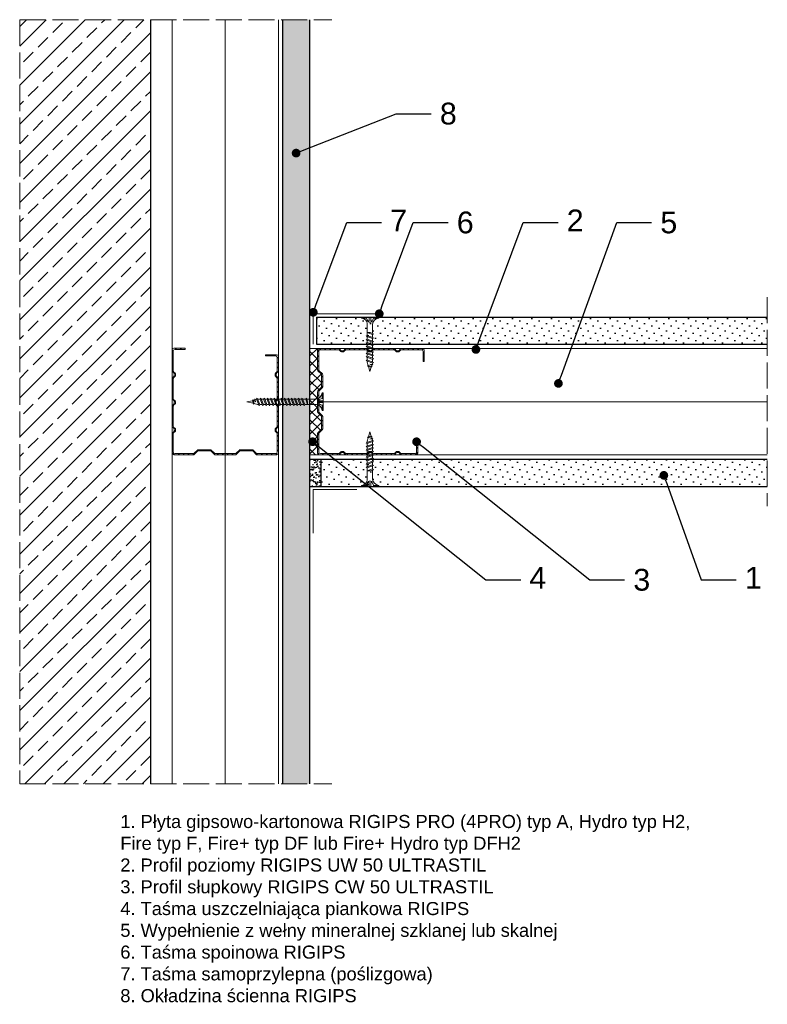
# Model space of a CAD drawing. Header units: millimetres. Extents: x 1474 to 3168, y 461 to 1600.
# Tile 3 of 6: x 1474 to 1818, y 1148 to 1600. Entities that reach past the tile are written whole.
import ezdxf
from ezdxf import colors
from ezdxf.entities.mleader import LeaderData, LeaderLine
from ezdxf.math import Vec2, Vec3

# ---------------------------------------------------------------- set-up
doc = ezdxf.new("R2010")
doc.units = ezdxf.units.MM
doc.linetypes.add('ACAD_ISO02W100', pattern=[15, 12, -3])
for name, color, linetype, lineweight in [('_ISOVER WELNA', 7, 'BATTING', 9), ('_RIGIPS AKCESORIA', 7, 'Continuous', 18), ('_RIGIPS G-K', 7, 'Continuous', 25), ('_RIGIPS PROFIL', 7, 'Continuous', 18), ('KRESKOWANIE', 7, 'Continuous', 9), ('OPISY', 7, 'Continuous', 9), ('PRZERYWANA', 7, 'ACAD_ISO02W100', 9)]:
    doc.layers.add(name, color=color, linetype=linetype, lineweight=lineweight)
doc.styles.get("Standard").update_dxf_attribs({"font": 'arial.ttf'})
doc.linetypes.add('BATTING', pattern='A,0.00254,-2.54,[134,ltypeshp.shx,S=2.54,R=0,X=-2.54,Y=0],-5.08,[134,ltypeshp.shx,S=2.54,R=180,X=2.54,Y=0],-2.54', length=10.16254)

# ---------------------------------------------------------------- blocks, each defined once
blk = doc.blocks.new('TN 25')
at = {"layer": '_RIGIPS AKCESORIA'}
for p, q in [((0, -0.84), (0, 7.16)), ((0, 7.16), (0.46, 7.16)), ((0.46, 4.78), (0, 4.78)), ((0.46, 7.16), (0.46, 4.78)), ((8.47, 4.46), (8.79, 5)), ((8.79, 5), (9.93, 2.01)), ((10.1, 4.46), (10.41, 5)), ((10.41, 5), (11.56, 2.01)), ((11.67, 4.46), (11.99, 5)), ((11.99, 5), (13.14, 2.01)), ((13.21, 4.46), (13.52, 5)), ((13.52, 5), (14.67, 2.01)), ((14.8, 4.46), (15.12, 5)), ((15.12, 5), (16.26, 2.01)), ((16.42, 4.46), (16.73, 5)), ((16.73, 5), (17.88, 2.01)), ((17.99, 4.46), (18.31, 5)), ((18.31, 5), (19.45, 2.01)), ((19.68, 4.46), (20, 5)), ((20, 5), (21.14, 2.01)), ((0, 3.5), (1.77, 3.5)), ((0, 2.83), (1.77, 2.83)), ((0.46, 1.64), (0, 1.64)), ((0.46, -0.84), (0.46, 1.64)), ((1.77, 3.5), (1.77, 4.2)), ((1.77, 2.83), (1.77, 2.18)), ((3.02, 4.46), (8.47, 4.46)), ((7.49, 2.01), (3.55, 2.01)), ((7.12, 4.46), (7.12, 3.18)), ((8.03, 2.01), (7.12, 4.46)), ((7.12, 3.18), (7.65, 1.53)), ((7.65, 1.53), (8.03, 2.01)), ((9.41, 2.01), (8.03, 2.01)), ((9.61, 1.51), (8.47, 4.46)), ((9, 4.46), (10.1, 4.46)), ((9.93, 2.01), (9.61, 1.51)), ((11.04, 2.01), (9.93, 2.01)), ((11.23, 1.51), (10.1, 4.46)), ((10.62, 4.46), (11.67, 4.46)), ((11.56, 2.01), (11.23, 1.51)), ((12.61, 2.01), (11.56, 2.01)), ((12.81, 1.51), (11.67, 4.46)), ((12.2, 4.46), (13.21, 4.46)), ((13.14, 2.01), (12.81, 1.51)), ((14.15, 2.01), (13.14, 2.01)), ((14.34, 1.51), (13.21, 4.46)), ((13.73, 4.46), (14.8, 4.46)), ((14.67, 2.01), (14.34, 1.51)), ((15.74, 2.01), (14.67, 2.01)), ((15.94, 1.51), (14.8, 4.46)), ((15.33, 4.46), (16.42, 4.46)), ((16.26, 2.01), (15.94, 1.51)), ((17.36, 2.01), (16.26, 2.01)), ((17.55, 1.51), (16.42, 4.46)), ((16.94, 4.46), (17.99, 4.46)), ((17.88, 2.01), (17.55, 1.51)), ((18.93, 2.01), (17.88, 2.01)), ((19.13, 1.51), (17.99, 4.46)), ((18.52, 4.46), (19.68, 4.46)), ((19.45, 2.01), (19.13, 1.51)), ((19.45, 2.01), (20.62, 2.01)), ((20.82, 1.51), (19.68, 4.46)), ((20.21, 4.46), (20.7, 4.46)), ((20.7, 4.46), (22.28, 3.98)), ((21.14, 2.01), (20.82, 1.51)), ((21.14, 2.01), (21.81, 2.12)), ((21.85, 1.83), (21.67, 3.28)), ((21.67, 3.28), (22.14, 2.4)), ((22.14, 2.4), (21.85, 1.83)), ((22.7, 2.36), (22.14, 2.4)), ((22.28, 3.98), (22.56, 4.37)), ((22.7, 2.36), (22.28, 3.98)), ((22.56, 4.37), (23.03, 2.71)), ((23.03, 2.71), (22.7, 2.36)), ((22.71, 3.85), (25, 3.24)), ((25, 3.24), (23.03, 2.71)), ((0, -0.84), (0.46, -0.84))]:
    blk.add_line(p, q, dxfattribs=at)
for centre, major_axis, ratio, start_param, end_param in [((3.09, 7.67), (0.17, 3.2), 0.826134, 1.773653, 3.180586), ((-0.04, 0.9), (0, 3.93), 0.848176, -0.720942, -0.151112), ((3.37, -1.57), (0.28, 3.57), 0.832181, 0.035984, 1.430787), ((-2.73, 15.91), (0, 14.76), 0.848176, 3.399396, 3.475072), ((0.59, 4.62), (0, 2.81), 0.848176, 3.475072, 3.862535), ((1.66, 3.18), (0, 0.895), 0.848176, -1.552777, -0.720942), ((1.66, 3.18), (0, 0.895), 0.848176, 3.862535, 4.730408)]:
    blk.add_ellipse(centre, major_axis=major_axis, ratio=ratio, start_param=start_param, end_param=end_param, dxfattribs=at)
blk = doc.blocks.new('CW 50 ULTRASTIL')
h = blk.add_hatch()
h.set_pattern_fill('ANSI31', color=256, scale=0.5, style=0)
h.paths.add_polyline_path([(28.56, 40.65, -0.198912), (28.71, 41), (30.21, 42.51, 0.198912), (30.36, 42.86), (30.36, 48.45, 0.198912), (30.21, 48.8), (28.71, 50.31, -0.198912), (28.56, 50.66), (28.56, 59.85, -0.198912), (28.71, 60.2), (30.21, 61.71, 0.198912), (30.36, 62.06), (30.36, 67.65, 0.198912), (30.21, 68), (28.71, 69.51, -0.198912), (28.56, 69.86), (28.56, 78.31, -0.414214), (29.36, 79.11), (37.68, 79.11, -0.198912), (38.04, 78.96), (38.74, 78.25, 0.198912), (39.1, 78.11), (39.68, 78.11, 0.198912), (40.04, 78.25), (40.74, 78.96, -0.198912), (41.1, 79.11), (50.38, 79.11, -0.198912), (50.74, 78.96), (51.44, 78.25, 0.198912), (51.8, 78.11), (52.38, 78.11, 0.198912), (52.74, 78.25), (53.44, 78.96, -0.198912), (53.8, 79.11), (63.08, 79.11, -0.198912), (63.44, 78.96), (64.14, 78.25, 0.198912), (64.5, 78.11), (65.08, 78.11, 0.198912), (65.44, 78.25), (66.14, 78.96, -0.198912), (66.5, 79.11), (75.66, 79.11, -0.414214), (76.46, 78.31), (76.46, 73.66), (77.01, 73.66), (77.01, 78.86, 0.414214), (76.21, 79.66), (66.5, 79.66, 0.198912), (66.14, 79.51), (65.44, 78.8, -0.198912), (65.08, 78.66), (64.5, 78.66, -0.198912), (64.14, 78.8), (63.44, 79.51, 0.198912), (63.08, 79.66), (53.8, 79.66, 0.198912), (53.44, 79.51), (52.74, 78.8, -0.198912), (52.38, 78.66), (51.8, 78.66, -0.198912), (51.44, 78.8), (50.74, 79.51, 0.198912), (50.38, 79.66), (41.1, 79.66, 0.198912), (40.74, 79.51), (40.04, 78.8, -0.198912), (39.68, 78.66), (39.1, 78.66, -0.198912), (38.74, 78.8), (38.04, 79.51, 0.198912), (37.68, 79.66), (28.81, 79.66, 0.414214), (28.01, 78.86), (28.01, 69.86, 0.198912), (28.16, 69.51), (29.66, 68, -0.198912), (29.81, 67.65), (29.81, 62.06, -0.198912), (29.66, 61.71), (28.16, 60.2, 0.198912), (28.01, 59.85), (28.01, 50.66, 0.198912), (28.16, 50.31), (29.66, 48.8, -0.198912), (29.81, 48.45), (29.81, 42.86, -0.198912), (29.66, 42.51), (28.16, 41, 0.198912), (28.01, 40.65), (28.01, 31.66, 0.414214), (28.81, 30.86), (37.68, 30.86, 0.198912), (38.04, 31), (38.74, 31.71, -0.198912), (39.1, 31.86), (39.68, 31.86, -0.198912), (40.04, 31.71), (40.74, 31, 0.198912), (41.1, 30.86), (50.38, 30.86, 0.198912), (50.74, 31), (51.44, 31.71, -0.198912), (51.8, 31.86), (52.38, 31.86, -0.198912), (52.74, 31.71), (53.44, 31, 0.198912), (53.8, 30.86), (63.08, 30.86, 0.198912), (63.44, 31), (64.14, 31.71, -0.198912), (64.5, 31.86), (65.08, 31.86, -0.198912), (65.44, 31.71), (66.14, 31, 0.198912), (66.5, 30.86), (73.21, 30.86, 0.414214), (74.01, 31.66), (74.01, 36.86), (73.46, 36.86), (73.46, 32.21, -0.414214), (72.66, 31.41), (66.5, 31.41, -0.198912), (66.14, 31.55), (65.44, 32.26, 0.198912), (65.08, 32.41), (64.5, 32.41, 0.198912), (64.14, 32.26), (63.44, 31.55, -0.198912), (63.08, 31.41), (53.8, 31.41, -0.198912), (53.44, 31.55), (52.74, 32.26, 0.198912), (52.38, 32.41), (51.8, 32.41, 0.198912), (51.44, 32.26), (50.74, 31.55, -0.198912), (50.38, 31.41), (41.1, 31.41, -0.198912), (40.74, 31.55), (40.04, 32.26, 0.198912), (39.68, 32.41), (39.1, 32.41, 0.198912), (38.74, 32.26), (38.04, 31.55, -0.198912), (37.68, 31.41), (29.36, 31.41, -0.414214), (28.56, 32.21)])
at = {"layer": '_RIGIPS PROFIL'}
for p, q in [((28.01, 78.86), (28.01, 69.86)), ((28.56, 78.31), (28.56, 69.86)), ((37.68, 79.66), (28.81, 79.66)), ((37.68, 79.11), (29.36, 79.11)), ((38.04, 79.51), (38.74, 78.8)), ((38.04, 78.96), (38.74, 78.25)), ((39.68, 78.66), (39.1, 78.66)), ((39.68, 78.11), (39.1, 78.11)), ((40.74, 79.51), (40.04, 78.8)), ((40.74, 78.96), (40.04, 78.25)), ((50.38, 79.66), (41.1, 79.66)), ((50.38, 79.11), (41.1, 79.11)), ((50.74, 79.51), (51.44, 78.8)), ((50.74, 78.96), (51.44, 78.25)), ((52.38, 78.66), (51.8, 78.66)), ((52.38, 78.11), (51.8, 78.11)), ((53.44, 79.51), (52.74, 78.8)), ((53.44, 78.96), (52.74, 78.25)), ((53.8, 79.66), (63.08, 79.66)), ((53.8, 79.11), (63.08, 79.11)), ((63.44, 79.51), (64.14, 78.8)), ((63.44, 78.96), (64.14, 78.25)), ((65.08, 78.66), (64.5, 78.66)), ((65.08, 78.11), (64.5, 78.11)), ((66.14, 79.51), (65.44, 78.8)), ((66.14, 78.96), (65.44, 78.25)), ((76.21, 79.66), (66.5, 79.66)), ((75.66, 79.11), (66.5, 79.11)), ((76.46, 73.66), (76.46, 78.31)), ((77.01, 73.66), (77.01, 78.86)), ((76.46, 73.66), (77.01, 73.66)), ((29.66, 68), (28.16, 69.51)), ((30.21, 68), (28.71, 69.51)), ((29.81, 67.65), (29.81, 62.06)), ((30.36, 67.65), (30.36, 62.06)), ((28.01, 59.85), (28.01, 50.66)), ((29.66, 61.71), (28.16, 60.2)), ((28.56, 59.85), (28.56, 50.66)), ((30.21, 61.71), (28.71, 60.2)), ((29.66, 48.8), (28.16, 50.31)), ((30.21, 48.8), (28.71, 50.31)), ((29.81, 42.86), (29.81, 48.45)), ((30.36, 42.86), (30.36, 48.45)), ((29.66, 42.51), (28.16, 41)), ((30.21, 42.51), (28.71, 41)), ((28.01, 31.66), (28.01, 40.65)), ((28.56, 32.21), (28.56, 40.65)), ((73.46, 36.86), (73.46, 32.21)), ((73.46, 36.86), (74.01, 36.86)), ((74.01, 36.86), (74.01, 31.66)), ((38.04, 31.55), (38.74, 32.26)), ((38.04, 31), (38.74, 31.71)), ((39.68, 32.41), (39.1, 32.41)), ((39.68, 31.86), (39.1, 31.86)), ((40.74, 31.55), (40.04, 32.26)), ((40.74, 31), (40.04, 31.71)), ((50.74, 31.55), (51.44, 32.26)), ((50.74, 31), (51.44, 31.71)), ((52.38, 32.41), (51.8, 32.41)), ((52.38, 31.86), (51.8, 31.86)), ((53.44, 31.55), (52.74, 32.26)), ((53.44, 31), (52.74, 31.71)), ((63.44, 31.55), (64.14, 32.26)), ((63.44, 31), (64.14, 31.71)), ((65.08, 32.41), (64.5, 32.41)), ((65.08, 31.86), (64.5, 31.86)), ((66.14, 31.55), (65.44, 32.26)), ((66.14, 31), (65.44, 31.71)), ((37.68, 30.86), (28.81, 30.86)), ((37.68, 31.41), (29.36, 31.41)), ((50.38, 31.41), (41.1, 31.41)), ((50.38, 30.86), (41.1, 30.86)), ((53.8, 31.41), (63.08, 31.41)), ((53.8, 30.86), (63.08, 30.86)), ((72.66, 31.41), (66.5, 31.41)), ((73.21, 30.86), (66.5, 30.86))]:
    blk.add_line(p, q, dxfattribs=at)
for centre, radius, start, end in [((28.81, 78.86), 0.8, 90, 180), ((29.36, 78.31), 0.8, 90, 180), ((37.68, 79.16), 0.5, 45, 90), ((37.68, 78.61), 0.5, 45, 90), ((39.1, 79.16), 0.5, 225, 270), ((39.1, 78.61), 0.5, 225, 270), ((39.68, 79.16), 0.5, 270, 315), ((39.68, 78.61), 0.5, 270, 315), ((41.1, 79.16), 0.5, 90, 135), ((41.1, 78.61), 0.5, 90, 135), ((50.38, 79.16), 0.5, 45, 90), ((50.38, 78.61), 0.5, 45, 90), ((51.8, 79.16), 0.5, 225, 270), ((51.8, 78.61), 0.5, 225, 270), ((52.38, 79.16), 0.5, 270, 315), ((52.38, 78.61), 0.5, 270, 315), ((53.8, 79.16), 0.5, 90, 135), ((53.8, 78.61), 0.5, 90, 135), ((63.08, 79.16), 0.5, 45, 90), ((63.08, 78.61), 0.5, 45, 90), ((64.5, 79.16), 0.5, 225, 270), ((64.5, 78.61), 0.5, 225, 270), ((65.08, 79.16), 0.5, 270, 315), ((65.08, 78.61), 0.5, 270, 315), ((66.5, 79.16), 0.5, 90, 135), ((66.5, 78.61), 0.5, 90, 135), ((75.66, 78.31), 0.8, 0, 90), ((76.21, 78.86), 0.8, 0, 90), ((28.51, 69.86), 0.5, 180, 225), ((29.06, 69.86), 0.5, 180, 225), ((29.31, 67.65), 0.5, 0, 45), ((29.86, 67.65), 0.5, 0, 45), ((28.51, 59.85), 0.5, 135, 180), ((29.06, 59.85), 0.5, 135, 180), ((29.31, 62.06), 0.5, 315, 0), ((29.86, 62.06), 0.5, 315, 0), ((28.51, 50.66), 0.5, 180, 225), ((29.06, 50.66), 0.5, 180, 225), ((29.31, 48.45), 0.5, 0, 45), ((29.86, 48.45), 0.5, 0, 45), ((28.51, 40.65), 0.5, 135, 180), ((29.06, 40.65), 0.5, 135, 180), ((29.31, 42.86), 0.5, 315, 0), ((29.86, 42.86), 0.5, 315, 0), ((29.36, 32.21), 0.8, 180, 270), ((39.1, 31.91), 0.5, 90, 135), ((39.1, 31.36), 0.5, 90, 135), ((39.68, 31.91), 0.5, 45, 90), ((39.68, 31.36), 0.5, 45, 90), ((51.8, 31.91), 0.5, 90, 135), ((51.8, 31.36), 0.5, 90, 135), ((52.38, 31.91), 0.5, 45, 90), ((52.38, 31.36), 0.5, 45, 90), ((64.5, 31.91), 0.5, 90, 135), ((64.5, 31.36), 0.5, 90, 135), ((65.08, 31.91), 0.5, 45, 90), ((65.08, 31.36), 0.5, 45, 90), ((72.66, 32.21), 0.8, 270, 0), ((28.81, 31.66), 0.8, 180, 270), ((37.68, 31.91), 0.5, 270, 315), ((37.68, 31.36), 0.5, 270, 315), ((41.1, 31.91), 0.5, 225, 270), ((41.1, 31.36), 0.5, 225, 270), ((50.38, 31.91), 0.5, 270, 315), ((50.38, 31.36), 0.5, 270, 315), ((53.8, 31.91), 0.5, 225, 270), ((53.8, 31.36), 0.5, 225, 270), ((63.08, 31.91), 0.5, 270, 315), ((63.08, 31.36), 0.5, 270, 315), ((66.5, 31.91), 0.5, 225, 270), ((66.5, 31.36), 0.5, 225, 270), ((73.21, 31.66), 0.8, 270, 0)]:
    blk.add_arc(centre, radius, start, end, dxfattribs=at)
blk = doc.blocks.new('TN 35')
at = {"layer": '_RIGIPS AKCESORIA'}
for p, q in [((0, -0.84), (0, 7.16)), ((0, 7.16), (0.46, 7.16)), ((0.46, 4.78), (0, 4.78)), ((0.46, 7.16), (0.46, 4.78)), ((8.47, 4.46), (8.79, 5)), ((8.79, 5), (9.93, 2.01)), ((10.1, 4.46), (10.41, 5)), ((10.41, 5), (11.56, 2.01)), ((11.67, 4.46), (11.99, 5)), ((11.99, 5), (13.14, 2.01)), ((13.21, 4.46), (13.52, 5)), ((13.52, 5), (14.67, 2.01)), ((14.8, 4.46), (15.12, 5)), ((15.12, 5), (16.26, 2.01)), ((16.42, 4.46), (16.73, 5)), ((16.73, 5), (17.88, 2.01)), ((17.99, 4.46), (18.31, 5)), ((18.31, 5), (19.45, 2.01)), ((19.57, 4.46), (19.88, 5)), ((19.88, 5), (21.03, 2.01)), ((21.14, 4.46), (21.46, 5)), ((21.46, 5), (22.6, 2.01)), ((22.72, 4.46), (23.03, 5)), ((23.03, 5), (24.18, 2.01)), ((24.29, 4.46), (24.61, 5)), ((24.61, 5), (25.75, 2.01)), ((25.87, 4.46), (26.18, 5)), ((26.18, 5), (27.33, 2.01)), ((27.44, 4.46), (27.76, 5)), ((27.76, 5), (28.9, 2.01)), ((29.13, 4.46), (29.45, 5)), ((29.45, 5), (30.59, 2.01)), ((0, 3.5), (1.77, 3.5)), ((0, 2.83), (1.77, 2.83)), ((0.46, 1.64), (0, 1.64)), ((0.46, -0.84), (0.46, 1.64)), ((1.77, 3.5), (1.77, 4.2)), ((1.77, 2.83), (1.77, 2.18)), ((3.02, 4.46), (8.47, 4.46)), ((7.49, 2.01), (3.55, 2.01)), ((7.12, 4.46), (7.12, 3.18)), ((8.03, 2.01), (7.12, 4.46)), ((7.12, 3.18), (7.65, 1.53)), ((7.65, 1.53), (8.03, 2.01)), ((9.41, 2.01), (8.03, 2.01)), ((9.61, 1.51), (8.47, 4.46)), ((9, 4.46), (10.1, 4.46)), ((9.93, 2.01), (9.61, 1.51)), ((11.04, 2.01), (9.93, 2.01)), ((11.23, 1.51), (10.1, 4.46)), ((10.62, 4.46), (11.67, 4.46)), ((11.56, 2.01), (11.23, 1.51)), ((12.61, 2.01), (11.56, 2.01)), ((12.81, 1.51), (11.67, 4.46)), ((12.2, 4.46), (13.21, 4.46)), ((13.14, 2.01), (12.81, 1.51)), ((14.15, 2.01), (13.14, 2.01)), ((14.34, 1.51), (13.21, 4.46)), ((13.73, 4.46), (14.8, 4.46)), ((14.67, 2.01), (14.34, 1.51)), ((15.74, 2.01), (14.67, 2.01)), ((15.94, 1.51), (14.8, 4.46)), ((15.33, 4.46), (16.42, 4.46)), ((16.26, 2.01), (15.94, 1.51)), ((17.36, 2.01), (16.26, 2.01)), ((17.55, 1.51), (16.42, 4.46)), ((16.94, 4.46), (17.99, 4.46)), ((17.88, 2.01), (17.55, 1.51)), ((18.93, 2.01), (17.84, 2.01)), ((19.13, 1.51), (17.99, 4.46)), ((18.52, 4.46), (19.57, 4.46)), ((19.45, 2.01), (19.13, 1.51)), ((20.51, 2.01), (19.41, 2.01)), ((20.7, 1.51), (19.57, 4.46)), ((20.09, 4.46), (21.14, 4.46)), ((21.03, 2.01), (20.7, 1.51)), ((22.08, 2.01), (20.99, 2.01)), ((22.28, 1.51), (21.14, 4.46)), ((21.67, 4.46), (22.72, 4.46)), ((22.6, 2.01), (22.28, 1.51)), ((23.66, 2.01), (22.56, 2.01)), ((23.85, 1.51), (22.72, 4.46)), ((23.24, 4.46), (24.29, 4.46)), ((24.18, 2.01), (23.85, 1.51)), ((25.23, 2.01), (24.14, 2.01)), ((25.43, 1.51), (24.29, 4.46)), ((24.81, 4.46), (25.87, 4.46)), ((25.75, 2.01), (25.43, 1.51)), ((26.81, 2.01), (25.71, 2.01)), ((27, 1.51), (25.87, 4.46)), ((26.39, 4.46), (27.44, 4.46)), ((27.33, 2.01), (27, 1.51)), ((28.38, 2.01), (27.33, 2.01)), ((28.58, 1.51), (27.44, 4.46)), ((27.96, 4.46), (29.13, 4.46)), ((28.9, 2.01), (28.58, 1.51)), ((28.9, 2.01), (30.07, 2.01)), ((30.27, 1.51), (29.13, 4.46)), ((29.65, 4.46), (30.15, 4.46)), ((30.15, 4.46), (31.73, 3.98)), ((30.59, 2.01), (30.27, 1.51)), ((30.59, 2.01), (31.26, 2.12)), ((31.3, 1.83), (31.12, 3.28)), ((31.12, 3.28), (31.59, 2.4)), ((31.59, 2.4), (31.3, 1.83)), ((32.15, 2.36), (31.59, 2.4)), ((31.73, 3.98), (32.01, 4.37)), ((32.15, 2.36), (31.73, 3.98)), ((32.01, 4.37), (32.48, 2.71)), ((32.48, 2.71), (32.15, 2.36)), ((32.16, 3.85), (35, 3.24)), ((35, 3.24), (32.48, 2.71)), ((0, -0.84), (0.46, -0.84))]:
    blk.add_line(p, q, dxfattribs=at)
for centre, major_axis, ratio, start_param, end_param in [((3.09, 7.67), (0.17, 3.2), 0.826134, 1.773653, 3.180586), ((-0.04, 0.9), (0, 3.93), 0.848176, -0.720942, -0.151112), ((3.37, -1.57), (0.28, 3.57), 0.832181, 0.035984, 1.430787), ((-2.73, 15.91), (0, 14.76), 0.848176, 3.399396, 3.475072), ((0.59, 4.62), (0, 2.81), 0.848176, 3.475072, 3.862535), ((1.66, 3.18), (0, 0.895), 0.848176, -1.552777, -0.720942), ((1.66, 3.18), (0, 0.895), 0.848176, 3.862535, 4.730408)]:
    blk.add_ellipse(centre, major_axis=major_axis, ratio=ratio, start_param=start_param, end_param=end_param, dxfattribs=at)
blk = doc.blocks.new('_Dot')
at = {"color": 0, "linetype": 'ByBlock', "lineweight": -2}
blk.add_line((-0.5, 0), (-1, 0), dxfattribs=at)
at = {"color": 0, "linetype": 'ByBlock', "const_width": 0.5}
blk.add_lwpolyline([(-0.25, 0, 1), (0.25, 0, 1)], format="xyb", close=True, dxfattribs=at)

msp = doc.modelspace()

# ---------------------------------------------------------------- hatches: boundary and pattern name
at = {"layer": '_RIGIPS AKCESORIA'}
h = msp.add_hatch(dxfattribs=at)
h.set_pattern_fill('ANSI37', color=256, style=0)
h.set_pattern_definition([(45, (12.5, 384.5676), (-2.245064, 2.245064), []), (135, (12.5, 384.5676), (-2.245064, -2.245064), [])])
h.paths.add_polyline_path([(1611.2, 1429.04, -0.198912), (1611.35, 1429.4), (1612.86, 1430.9, 0.198912), (1613, 1431.26), (1613, 1436.84, 0.198912), (1612.86, 1437.2), (1611.35, 1438.7, -0.198912), (1611.2, 1439.06), (1611.2, 1448.05, -0.414214), (1612, 1448.85), (1607.7, 1448.85), (1607.7, 1400.05), (1612, 1400.05, -0.414214), (1611.2, 1400.85), (1611.2, 1409.84, -0.198912), (1611.35, 1410.2), (1612.86, 1411.7, 0.198912), (1613, 1412.06), (1613, 1417.64, 0.198912), (1612.86, 1418), (1611.35, 1419.5, -0.198912), (1611.2, 1419.86)])
at = {"layer": '_RIGIPS G-K'}
h = msp.add_hatch(dxfattribs=at)
h.set_pattern_fill('DOTS', color=256, scale=2, angle=225, style=0)
h.paths.add_polyline_path([(1607.7, 1599.95), (1595.2, 1599.95), (1595.2, 1248.95), (1607.7, 1248.95)])
h = msp.add_hatch(dxfattribs=at)
h.set_pattern_fill('DOTS', color=256, scale=2, angle=225, style=0)
h.paths.add_polyline_path([(1817.7, 1463.35), (1610.7, 1463.35), (1610.7, 1450.85), (1817.7, 1450.85)])
h = msp.add_hatch(dxfattribs=at)
h.set_pattern_fill('AR-SAND', color=256, scale=0.05, style=0)
h.set_pattern_definition([(322.5, (-406.8334, 2488.4351), (-0.0800016, -2.4470662), [0, -1.9304, 0, -2.159, 0, -2.06375]), (352.5, (-406.8334, 2488.435), (2.2476164, -3.5841255), [0, -1.0414, 0, -1.7399, 0, -0.66675]), (32.5, (-408.3955, 2488.4351), (3.9549619, -0.007186), [0, -0.635, 0, -2.286, 0, -2.9845]), (42.5, (-408.3955, 2488.435), (3.8177823, -1.1146466), [0, -0.3175, 0, -1.4986, 0, -1.7145])])
h.paths.add_polyline_path([(1607.7, 1385.55), (1612.7, 1385.55), (1612.7, 1398.05), (1607.7, 1398.05)])
h = msp.add_hatch(dxfattribs=at)
h.set_pattern_fill('DOTS', color=256, scale=2, angle=225, style=0)
h.set_pattern_definition([(225, (22.5, -0.9), (1.122532, -3.367596), [0, -3.175])])
h.paths.add_polyline_path([(1817.7, 1398.05), (1612.7, 1398.05), (1612.7, 1385.55), (1817.7, 1385.55)])
at = {"layer": 'KRESKOWANIE'}
h = msp.add_hatch(dxfattribs=at)
h.set_pattern_fill('ANSI33', color=256, scale=2, angle=180, style=0)
h.set_pattern_definition([(225, (-400.8, 0), (8.980256, -8.980256), []), (225, (-409.78, 0), (8.980256, -8.980256), [6.35, -3.175])])
h.paths.add_polyline_path([(1534.4, 1599.95), (1474.4, 1599.95), (1474.4, 1248.95), (1534.4, 1248.95)])

# ---------------------------------------------------------------- linework, layer by layer
msp.add_line((1534.4, 1599.95), (1534.4, 1248.95))
at = {"layer": '_ISOVER WELNA', "ltscale": 2.4}
for p, q in [((1568.8, 1599.95), (1568.8, 1248.95)), ((1817.7, 1424.45), (1611.75, 1424.45))]:
    msp.add_line(p, q, dxfattribs=at)
at = {"layer": '_RIGIPS AKCESORIA'}
for p, q in [((1609.2, 1450.94), (1609.2, 1466.48)), ((1640.7, 1464.85), (1610.7, 1464.85))]:
    msp.add_line(p, q, dxfattribs=at)
msp.add_lwpolyline([(1609.2, 1364.05), (1609.2, 1384.05), (1629.2, 1384.05)], dxfattribs=at)
at = {"layer": '_RIGIPS G-K'}
for p, q in [((1595.2, 1248.95), (1595.2, 1599.95)), ((1607.7, 1248.95), (1607.7, 1599.95)), ((1610.7, 1463.35), (1817.7, 1463.35)), ((1610.7, 1463.35), (1610.7, 1450.94)), ((1610.7, 1450.85), (1817.7, 1450.85)), ((1607.7, 1398.05), (1817.7, 1398.05)), ((1612.7, 1398.05), (1612.7, 1385.55)), ((1607.7, 1385.55), (1817.7, 1385.55))]:
    msp.add_line(p, q, dxfattribs=at)
at = {"layer": '_RIGIPS PROFIL'}
for p, q in [((1544.4, 1248.95), (1544.4, 1599.95)), ((1593.2, 1248.95), (1593.2, 1599.95)), ((1607.7, 1448.85), (1817.7, 1448.85)), ((1607.7, 1400.05), (1817.7, 1400.05))]:
    msp.add_line(p, q, dxfattribs=at)
at = {"layer": 'PRZERYWANA'}
for p, q in [((1474.4, 1599.95), (1617.7, 1599.95)), ((1474.4, 1599.95), (1474.4, 1248.95)), ((1817.7, 1472.45), (1817.7, 1376.45)), ((1474.4, 1248.95), (1617.7, 1248.95))]:
    msp.add_line(p, q, dxfattribs=at)

# ---------------------------------------------------------------- block references
at = {"rotation": 180}
msp.add_blockref('TN 35', (1613.75, 1427.62), dxfattribs=at)
at = {"layer": '_RIGIPS AKCESORIA', "xscale": -1, "rotation": 90}
msp.add_blockref('TN 25', (1638.45, 1463.35), dxfattribs=at)
at = {"layer": '_RIGIPS AKCESORIA', "rotation": 90}
msp.add_blockref('TN 25', (1638.45, 1385.55), dxfattribs=at)
at = {"layer": '_RIGIPS PROFIL', "rotation": 90}
msp.add_blockref('CW 50 ULTRASTIL', (1624.06, 1372.04), dxfattribs=at)
at = {"layer": '_RIGIPS PROFIL'}
msp.add_blockref('CW 50 ULTRASTIL', (1583.19, 1369.19), dxfattribs=at)

# ---------------------------------------------------------------- texts
at = {"insert": (1520.6, 1234.58), "char_height": 6, "width": 266.1509, "attachment_point": 1}
msp.add_mtext('\\pt174;1. Płyta gipsowo-kartonowa RIGIPS PRO (4PRO) typ A, Hydro typ H2, Fire typ F, Fire+ typ DF lub Fire+ Hydro typ DFH2\\P\\ptz;2. Profil poziomy RIGIPS UW 50 ULTRASTIL\\P3. Profil słupkowy RIGIPS CW 50 ULTRASTIL\\P4. Taśma uszczelniająca piankowa RIGIPS\\P5. Wypełnienie z wełny mineralnej szklanej lub skalnej\\P6. Taśma spoinowa RIGIPS\\P7. Taśma samoprzylepna (poślizgowa)\\P8. Okładzina ścienna RIGIPS', dxfattribs=at)

# ---------------------------------------------------------------- leaders
at = {"layer": 'OPISY'}
ml = msp.add_multileader_mtext('Standard', dxfattribs=at)
ml.set_content('8', color=256)
ml.set_leader_properties()
ml.set_arrow_properties(name='DOT')
ml.build(insert=Vec2(0, 0))
ctx = ml.context
ctx.base_point, ctx.char_height, ctx.landing_gap_size, ctx.plane_origin = Vec3(1663.34, 1556.73), 10, 4, Vec3(1470.75, 1700.39)
notes = []
notes.append((ctx, [(0, (1, 1, 0), (1647.34, 1556.73), (1, 0), 16, [(0, [(1601.34, 1538.66)], 0, [])])]))
ctx.mtext.insert, ctx.mtext.flow_direction = Vec3(1667.34, 1561.82), 5
ml = msp.add_multileader_mtext('Standard', dxfattribs=at)
ml.set_content('7', color=256)
ml.set_leader_properties()
ml.set_arrow_properties(name='DOT')
ml.build(insert=Vec2(0, 0))
ctx = ml.context
ctx.base_point, ctx.char_height, ctx.landing_gap_size, ctx.plane_origin = Vec3(1640.55, 1506.72), 10, 4, Vec3(1447.96, 1650.38)
notes.append((ctx, [(0, (1, 1, 0), (1624.55, 1506.72), (1, 0), 16, [(0, [(1609.2, 1465.52)], 0, [])])]))
ctx.mtext.insert, ctx.mtext.flow_direction = Vec3(1644.55, 1512.72), 5
ml = msp.add_multileader_mtext('Standard', dxfattribs=at)
ml.set_content('6', color=256)
ml.set_leader_properties()
ml.set_arrow_properties(name='DOT')
ml.build(insert=Vec2(0, 0))
ctx = ml.context
ctx.base_point, ctx.char_height, ctx.landing_gap_size, ctx.plane_origin = Vec3(1671.11, 1506.72), 10, 4, Vec3(1478.52, 1650.38)
notes.append((ctx, [(0, (1, 1, 0), (1655.11, 1506.72), (1, 0), 16, [(0, [(1639.51, 1464.85)], 0, [])])]))
ctx.mtext.insert, ctx.mtext.flow_direction = Vec3(1675.11, 1511.81), 5
ml = msp.add_multileader_mtext('Standard', dxfattribs=at)
ml.set_content('2', color=256)
ml.set_leader_properties()
ml.set_arrow_properties(name='DOT')
ml.build(insert=Vec2(0, 0))
ctx = ml.context
ctx.base_point, ctx.char_height, ctx.landing_gap_size, ctx.plane_origin = Vec3(1721.6, 1506.72), 10, 4, Vec3(1529.02, 1650.38)
notes.append((ctx, [(0, (1, 1, 0), (1705.6, 1506.72), (1, 0), 16, [(0, [(1683.9, 1448.44)], 0, [])])]))
ctx.mtext.insert, ctx.mtext.flow_direction = Vec3(1725.6, 1512.72), 5
ml = msp.add_multileader_mtext('Standard', dxfattribs=at)
ml.set_content('5', color=256)
ml.set_leader_properties()
ml.set_arrow_properties(name='DOT')
ml.build(insert=Vec2(0, 0))
ctx = ml.context
ctx.base_point, ctx.char_height, ctx.landing_gap_size, ctx.plane_origin = Vec3(1764.58, 1506.72), 10, 4, Vec3(1571.99, 1650.38)
notes.append((ctx, [(0, (1, 1, 0), (1748.58, 1506.72), (1, 0), 16, [(0, [(1721.79, 1432.84)], 0, [])])]))
ctx.mtext.insert, ctx.mtext.flow_direction = Vec3(1768.58, 1511.81), 5
ml = msp.add_multileader_mtext('Standard', dxfattribs=at)
ml.set_content('4', color=256)
ml.set_leader_properties()
ml.set_arrow_properties(name='DOT')
ml.build(insert=Vec2(0, 0))
ctx = ml.context
ctx.base_point, ctx.char_height, ctx.landing_gap_size, ctx.plane_origin = Vec3(1704.46, 1342.56), 10, 4, Vec3(1511.87, 1486.22)
notes.append((ctx, [(0, (1, 1, 0), (1688.46, 1342.56), (1, 0), 16, [(0, [(1608.93, 1406.05)], 0, [])])]))
ctx.mtext.insert, ctx.mtext.flow_direction = Vec3(1708.46, 1348.56), 5
ml = msp.add_multileader_mtext('Standard', dxfattribs=at)
ml.set_content('3', color=256)
ml.set_leader_properties()
ml.set_arrow_properties(name='DOT')
ml.build(insert=Vec2(0, 0))
ctx = ml.context
ctx.base_point, ctx.char_height, ctx.landing_gap_size, ctx.plane_origin = Vec3(1752.18, 1342.56), 10, 4, Vec3(1559.59, 1486.22)
notes.append((ctx, [(0, (1, 1, 0), (1736.18, 1342.56), (1, 0), 16, [(0, [(1656.65, 1406.05)], 0, [])])]))
ctx.mtext.insert, ctx.mtext.flow_direction = Vec3(1756.18, 1347.65), 5
ml = msp.add_multileader_mtext('Standard', dxfattribs=at)
ml.set_content('1', color=256)
ml.set_leader_properties()
ml.set_arrow_properties(name='DOT')
ml.build(insert=Vec2(0, 0))
ctx = ml.context
ctx.base_point, ctx.char_height, ctx.landing_gap_size, ctx.plane_origin = Vec3(1803.4, 1342.56), 10, 4, Vec3(1610.81, 1198.91)
notes.append((ctx, [(0, (1, 1, 0), (1787.4, 1342.56), (1, 0), 16, [(0, [(1770.19, 1390.61)], 0, [])])]))
ctx.mtext.insert, ctx.mtext.flow_direction = Vec3(1807.4, 1348.56), 5
for ctx, leaders in notes:
    for number, flags, end, landing, length, lines in leaders:
        leader = LeaderData()
        leader.index, (leader.has_last_leader_line, leader.has_dogleg_vector, leader.attachment_direction) = number, flags
        leader.last_leader_point, leader.dogleg_vector, leader.dogleg_length = Vec3(end), Vec3(landing), length
        for number, points, colour, breaks in lines:
            line = LeaderLine()
            line.index, line.vertices, line.color, line.breaks = number, Vec3.list(points), colors.encode_raw_color(colour), breaks
            leader.lines.append(line)
        ctx.leaders.append(leader)

doc.saveas('drawing.dxf')
